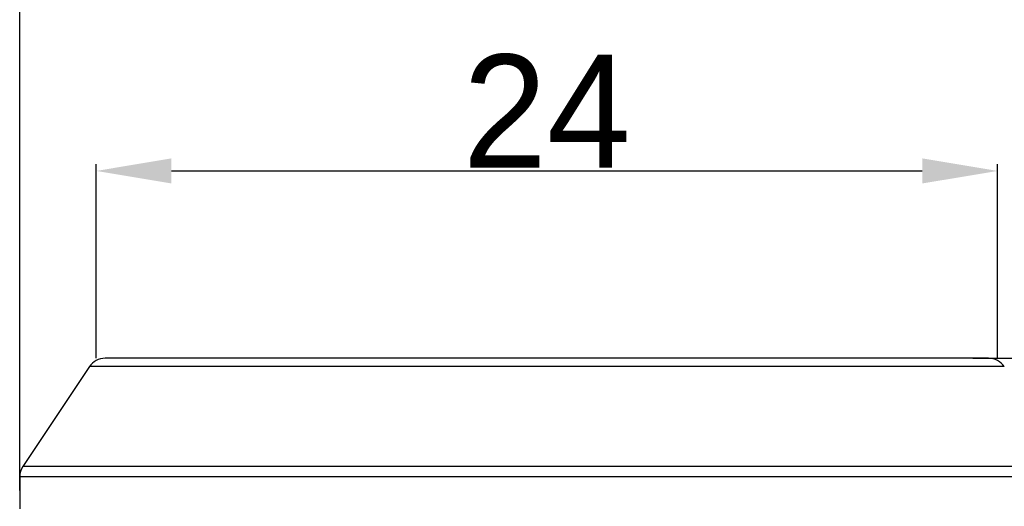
# Model space of a CAD drawing. Header units: millimetres. Extents: x 5128 to 5354, y 6463 to 6624.
# Tile 5 of 12: x 5194 to 5220, y 6591 to 6604. Entities that reach past the tile are written whole.
import ezdxf

# ---------------------------------------------------------------- set-up
doc = ezdxf.new("R2010")
doc.units = ezdxf.units.MM
doc.layers.get('0').update_dxf_attribs({"color": 3})
doc.layers.add('20', color=7, linetype='Continuous', true_color=0xffffff)
doc.dimstyles.get("Standard").update_dxf_attribs({"dimtxt": 3, "dimasz": 2, "dimexe": 0.18, "dimexo": 0.0625, "dimgap": 0.09, "dimtad": 1, "dimtoh": 1, "dimzin": 0, "dimdsep": 46, "dimtxsty": 'Standard', "dimcen": 0.09, "dimadec": 0, "dimazin": 0, "dimtfac": 1, "dimtofl": 0, "dimtmove": 0, "dimatfit": 3, "dimfxl": 1, "dimtolj": 1, "dimtzin": 0, "dimarcsym": 0})

# ---------------------------------------------------------------- blocks, each defined once
blk = doc.blocks.new('*D3')
at = {"color": 0, "lineweight": -2, "transparency": 16777216}
for p, q in [((5193.924, 6591.193), (5193.924, 6604.865)), ((5221.924, 6591.193), (5221.924, 6604.865)), ((5195.924, 6604.685), (5219.924, 6604.685))]:
    blk.add_line(p, q, dxfattribs=at)
at = {"color": 0, "lineweight": 18, "transparency": 16777216}
for points in [[(5195.924, 6605.018), (5195.924, 6604.352), (5193.924, 6604.685)], [(5219.924, 6605.018), (5219.924, 6604.352), (5221.924, 6604.685)]]:
    blk.add_solid(points, dxfattribs=at)
at = {"layer": 'Defpoints', "color": 0, "lineweight": 18, "transparency": 16777216}
for p in [(5221.924, 6604.685), (5193.924, 6591.13), (5221.924, 6591.13)]:
    blk.add_point(p, dxfattribs=at)
at = {"color": 0, "lineweight": 18, "transparency": 16777216, "insert": (5207.924, 6606.292), "char_height": 3, "attachment_point": 5}
blk.add_mtext('\\A1;28', dxfattribs=at)
blk = doc.blocks.new('*D4')
at = {"color": 0, "lineweight": -2, "transparency": 16777216}
for p, q in [((5195.955, 6594.709), (5195.955, 6599.86)), ((5197.955, 6599.68), (5217.892, 6599.68)), ((5219.892, 6594.709), (5219.892, 6599.86))]:
    blk.add_line(p, q, dxfattribs=at)
at = {"color": 0, "lineweight": 18, "transparency": 16777216}
for points in [[(5197.955, 6600.014), (5197.955, 6599.347), (5195.955, 6599.68)], [(5217.892, 6600.014), (5217.892, 6599.347), (5219.892, 6599.68)]]:
    blk.add_solid(points, dxfattribs=at)
at = {"layer": 'Defpoints', "color": 0, "lineweight": 18, "transparency": 16777216}
for p in [(5219.892, 6599.68), (5195.955, 6594.647), (5219.892, 6594.647)]:
    blk.add_point(p, dxfattribs=at)
at = {"color": 0, "lineweight": 18, "transparency": 16777216, "insert": (5207.924, 6601.27), "char_height": 3, "attachment_point": 5}
blk.add_mtext('\\A1;24', dxfattribs=at)
blk = doc.blocks.new('*D5')
at = {"color": 0, "lineweight": -2, "transparency": 16777216}
for p, q in [((5232.368, 6596.706), (5232.368, 6598.706)), ((5219.24, 6594.706), (5232.548, 6594.706)), ((5221.986, 6590.706), (5232.548, 6590.706)), ((5232.368, 6588.706), (5232.368, 6586.706))]:
    blk.add_line(p, q, dxfattribs=at)
at = {"color": 0, "lineweight": 18, "transparency": 16777216}
for points in [[(5232.035, 6596.706), (5232.701, 6596.706), (5232.368, 6594.706)], [(5232.035, 6588.706), (5232.701, 6588.706), (5232.368, 6590.706)]]:
    blk.add_solid(points, dxfattribs=at)
at = {"layer": 'Defpoints', "color": 0, "lineweight": 18, "transparency": 16777216}
for p in [(5219.177, 6594.706), (5221.924, 6590.706), (5232.368, 6590.706)]:
    blk.add_point(p, dxfattribs=at)
at = {"color": 0, "lineweight": 18, "transparency": 16777216, "insert": (5230.778, 6592.706), "char_height": 3, "attachment_point": 5, "rotation": 90}
blk.add_mtext('\\A1;4', dxfattribs=at)

msp = doc.modelspace()

# ---------------------------------------------------------------- linework, layer by layer
at = {"layer": '20', "color": 7}
for p, q in [((5219.656, 6594.706), (5196.191, 6594.706)), ((5195.775, 6594.483), (5194.007, 6591.832)), ((5220.072, 6594.483), (5195.775, 6594.483)), ((5221.84, 6591.832), (5194.007, 6591.832)), ((5193.924, 6591.554), (5193.924, 6590.706)), ((5221.924, 6591.554), (5193.924, 6591.554))]:
    msp.add_line(p, q, dxfattribs=at)
for centre, start, end in [((5196.191, 6594.206), 90, 146.3099), ((5219.656, 6594.206), 33.6901, 90), ((5194.424, 6591.554), 146.3099, 180)]:
    msp.add_arc(centre, 0.5, start, end, dxfattribs=at)

# ---------------------------------------------------------------- dimensions: what is measured, and where the dimension line sits
at = {"color": 3, "lineweight": 18}
for base, p1, p2, picture, middle in [((5221.924, 6604.685), (5193.924, 6591.13), (5221.924, 6591.13), '*D3', (5207.924, 6606.292)), ((5219.892, 6599.68), (5195.955, 6594.647), (5219.892, 6594.647), '*D4', (5207.924, 6601.27))]:
    dim = msp.add_linear_dim(base=base, p1=p1, p2=p2, dimstyle='Standard', override={"dimdec": 0}, dxfattribs=at)
    dim.commit()
    dim.dimension.update_dxf_attribs({"geometry": picture, "text_midpoint": middle})
dim = msp.add_linear_dim(base=(5232.368, 6590.706), p1=(5219.177, 6594.706), p2=(5221.924, 6590.706), angle=90, dimstyle='Standard', override={"dimdec": 0}, dxfattribs=at)
dim.commit()
dim.dimension.update_dxf_attribs({"geometry": '*D5', "text_midpoint": (5230.778, 6592.706)})

doc.saveas('drawing.dxf')
